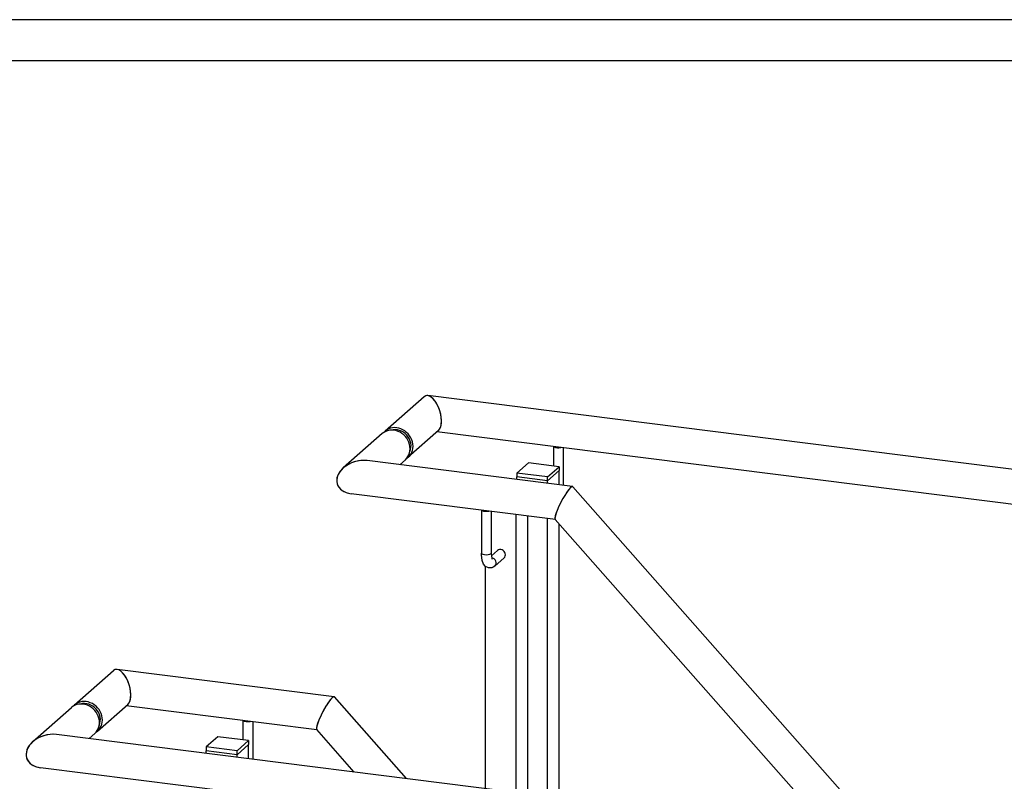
# Model space of a CAD drawing. Header units: millimetres. Extents: x 12217 to 12811, y 3674 to 4094.
# Tile 42 of 47: x 12635 to 12683, y 4052 to 4089. Entities that reach past the tile are written whole.
import ezdxf

# ---------------------------------------------------------------- set-up
doc = ezdxf.new("R2010")
doc.units = ezdxf.units.MM
doc.layers.get('0').update_dxf_attribs({"linetype": 'CONTINUOUS'})

# ---------------------------------------------------------------- blocks, each defined once
blk = doc.blocks.new('DINA2_00002', base_point=(12224.295, 3680.883))
for p, q in [((12806.295, 4088.883), (12222.295, 4088.883)), ((12804.295, 4086.883), (12224.295, 4086.883))]:
    blk.add_line(p, q)
blk = doc.blocks.new('_ZBL0026_00001')
blk.add_blockref('DINA2_00002', (12224.295, 3680.883))
blk = doc.blocks.new('Constructie buis 42.4x2.6_00045', base_point=(12661.717, 4066.169))
for p, q in [((12676.814, 4049.051), (12661.717, 4066.169)), ((12674.27, 4049.371), (12660.855, 4064.582))]:
    blk.add_line(p, q)
blk.add_ellipse((12661.286, 4065.376), major_axis=(-0.423, -0.8), ratio=0.171573, start_param=3.076835, end_param=6.218428)
blk = doc.blocks.new('Constructie buis 42.4x2.6_00044')
blk.add_blockref('Constructie buis 42.4x2.6_00045', (12661.717, 4066.169))
blk = doc.blocks.new('Constructie buis 42.4x2.6_00049', base_point=(12651.711, 4067.437))
for p, q in [((12661.699, 4066.178), (12651.711, 4067.437)), ((12660.862, 4064.574), (12650.939, 4065.825))]:
    blk.add_line(p, q)
for centre, major_axis, ratio, start_param, end_param in [((12651.325, 4066.631), (1.069, 0.329), 0.699056, 0.997414, 4.139006), ((12661.286, 4065.376), (-0.423, -0.8), 0.171573, 3.20635, 6.218428), ((12661.286, 4065.376), (-0.423, -0.8), 0.171573, 3.07683, 3.20635)]:
    blk.add_ellipse(centre, major_axis=major_axis, ratio=ratio, start_param=start_param, end_param=end_param)
blk = doc.blocks.new('Constructie buis 42.4x2.6_00048')
blk.add_blockref('Constructie buis 42.4x2.6_00049', (12651.711, 4067.437))
blk = doc.blocks.new('Koker 40x40x4 EN 10219-2_00054', base_point=(12658.96, 4029.468))
for p, q in [((12658.96, 4051.3), (12658.96, 4064.814)), ((12659.526, 4051.229), (12659.526, 4064.743)), ((12657.463, 4051.489), (12657.463, 4062.292)), ((12657.463, 4047.856), (12657.463, 4049.779)), ((12658.96, 4047.667), (12658.96, 4049.591)), ((12659.526, 4047.596), (12659.526, 4049.519)), ((12658.96, 4045.919), (12658.96, 4045.958)), ((12659.526, 4045.277), (12659.526, 4045.886)), ((12657.463, 4032.633), (12657.463, 4043.436)), ((12658.96, 4032.444), (12658.96, 4043.354)), ((12659.526, 4032.373), (12659.526, 4042.713)), ((12657.463, 4029.657), (12657.463, 4030.923)), ((12658.96, 4029.468), (12658.96, 4030.735)), ((12659.526, 4029.397), (12659.526, 4030.663))]:
    blk.add_line(p, q)
blk = doc.blocks.new('Koker 40x40x4 EN 10219-2_00053')
blk.add_blockref('Koker 40x40x4 EN 10219-2_00054', (12658.96, 4029.468))
blk = doc.blocks.new('Massieve as 12_00056', base_point=(12657.621, 4064.983))
for p, q in [((12657.265, 4065.028), (12657.265, 4062.941)), ((12658.053, 4063.065), (12657.752, 4062.8)), ((12658.37, 4062.705), (12657.918, 4062.306))]:
    blk.add_line(p, q)
for points in [[(12657.745, 4064.967), (12657.745, 4062.941)], [(12657.918, 4062.306), (12657.843, 4062.253), (12657.766, 4062.222), (12657.611, 4062.217), (12657.472, 4062.285), (12657.374, 4062.402), (12657.304, 4062.582), (12657.266, 4062.861), (12657.265, 4062.941)], [(12657.745, 4062.941), (12657.775, 4062.679), (12657.789, 4062.642)]]:
    blk.add_lwpolyline(points)
for centre, major_axis, ratio, start_param, end_param in [((12657.505, 4065.052), (0.24, 0), 0.333333, 3.481844, 5.2202), ((12657.505, 4062.941), (0.24, 0), 0.333333, 3.141593, 6.283185), ((12658.212, 4062.885), (0.159, -0.18), 0.881917, 6.283185, 9.424778), ((12657.759, 4062.486), (0.159, -0.18), 0.881917, 6.283178, 8.608744)]:
    blk.add_ellipse(centre, major_axis=major_axis, ratio=ratio, start_param=start_param, end_param=end_param)
blk = doc.blocks.new('Massieve as 12_00055')
blk.add_blockref('Massieve as 12_00056', (12657.621, 4064.983))
blk = doc.blocks.new('Massieve as 12_00058', base_point=(12657.745, 4044.733))
for p, q in [((12657.265, 4045.277), (12657.265, 4044.084)), ((12658.053, 4044.209), (12657.752, 4043.944)), ((12658.37, 4043.849), (12657.918, 4043.45))]:
    blk.add_line(p, q)
for points in [[(12657.745, 4044.733), (12657.745, 4044.084)], [(12657.918, 4043.45), (12657.843, 4043.397), (12657.766, 4043.366), (12657.611, 4043.361), (12657.472, 4043.428), (12657.374, 4043.546), (12657.304, 4043.726), (12657.266, 4044.005), (12657.265, 4044.084)], [(12657.745, 4044.084), (12657.775, 4043.823), (12657.789, 4043.786)]]:
    blk.add_lwpolyline(points)
for centre, major_axis, ratio, start_param, end_param in [((12657.505, 4044.084), (0.24, 0), 0.333333, 3.141593, 6.283185), ((12657.759, 4043.63), (0.159, -0.18), 0.881917, 6.283178, 8.608744), ((12658.212, 4044.029), (0.159, -0.18), 0.881917, 2.567614, 3.141593), ((12658.212, 4044.029), (0.159, -0.18), 0.881917, 6.283185, 6.857164)]:
    blk.add_ellipse(centre, major_axis=major_axis, ratio=ratio, start_param=start_param, end_param=end_param)
blk = doc.blocks.new('Massieve as 12_00057')
blk.add_blockref('Massieve as 12_00058', (12657.745, 4044.733))
blk = doc.blocks.new('Baluster_00052')
for name in ['Massieve as 12_00055', 'Koker 40x40x4 EN 10219-2_00053', 'Massieve as 12_00057']:
    blk.add_blockref(name, (0, 0))
blk = doc.blocks.new('Constructie buis 42.4x2.6_00091', base_point=(12650.552, 4067.08))
for p, q in [((12652.447, 4068.751), (12650.552, 4067.08)), ((12653.569, 4067.479), (12653.295, 4067.237))]:
    blk.add_line(p, q)
for centre, major_axis, ratio, start_param, end_param in [((12653.008, 4068.115), (0.561, -0.636), 0.881917, 0, 3.141593), ((12651.325, 4066.631), (1.069, 0.329), 0.699056, 0.997399, 2.144179), ((12651.325, 4066.631), (1.069, 0.329), 0.699056, 2.144179, 4.139006)]:
    blk.add_ellipse(centre, major_axis=major_axis, ratio=ratio, start_param=start_param, end_param=end_param)
blk = doc.blocks.new('Constructie buis 42.4x2.6_00090')
blk.add_blockref('Constructie buis 42.4x2.6_00091', (12650.552, 4067.08))
blk = doc.blocks.new('Hekwerk trap_00043')
for name in ['Constructie buis 42.4x2.6_00090', 'Constructie buis 42.4x2.6_00048', 'Constructie buis 42.4x2.6_00044', 'Baluster_00052']:
    blk.add_blockref(name, (0, 0))
blk = doc.blocks.new('Trapboom_00034')
blk.add_blockref('Hekwerk trap_00043', (0, 0))
blk = doc.blocks.new('Constructie buis 42.4x2.6_00105', base_point=(12650.121, 4055.942))
for p, q in [((12653.621, 4051.973), (12650.121, 4055.942)), ((12651.077, 4052.293), (12649.258, 4054.355))]:
    blk.add_line(p, q)
blk.add_ellipse((12649.689, 4055.148), major_axis=(-0.423, -0.8), ratio=0.171573, start_param=3.076835, end_param=6.218428)
blk = doc.blocks.new('Constructie buis 42.4x2.6_00104')
blk.add_blockref('Constructie buis 42.4x2.6_00105', (12650.121, 4055.942))
blk = doc.blocks.new('Constructie buis 42.4x2.6_00109', base_point=(12639.554, 4057.28))
for p, q in [((12650.103, 4055.951), (12639.554, 4057.28)), ((12649.265, 4054.347), (12640.002, 4055.514))]:
    blk.add_line(p, q)
for centre, major_axis, ratio, start_param, end_param in [((12639.728, 4056.403), (0.268, -0.869), 0.476834, 2.929577, 3.353608), ((12639.728, 4056.403), (0.268, -0.869), 0.476834, 0.211987, 2.929577), ((12649.689, 4055.148), (-0.423, -0.8), 0.171573, 3.20635, 6.218435), ((12649.689, 4055.148), (-0.423, -0.8), 0.171573, 3.076835, 3.20635)]:
    blk.add_ellipse(centre, major_axis=major_axis, ratio=ratio, start_param=start_param, end_param=end_param)
blk = doc.blocks.new('Constructie buis 42.4x2.6_00108')
blk.add_blockref('Constructie buis 42.4x2.6_00109', (12639.554, 4057.28))
blk = doc.blocks.new('Koker 40x40x4 EN 10219-2_00114', base_point=(12643.887, 4053.199))
for p, q in [((12645.949, 4053.632), (12645.384, 4053.133)), ((12645.949, 4052.939), (12645.949, 4053.632)), ((12643.887, 4053.199), (12643.887, 4053.322)), ((12645.384, 4053.133), (12643.887, 4053.322)), ((12645.384, 4053.011), (12645.384, 4053.133)), ((12645.384, 4034.154), (12645.384, 4051.301)), ((12645.949, 4034.083), (12645.949, 4051.23)), ((12645.384, 4017.078), (12645.384, 4032.445)), ((12645.949, 4016.974), (12645.949, 4032.374)), ((12645.949, 4011.017), (12645.949, 4015.737)), ((12643.887, 4010.707), (12643.887, 4015.432)), ((12645.384, 4010.518), (12645.384, 4014.358))]:
    blk.add_line(p, q)
blk.add_lwpolyline([(12643.887, 4010.707), (12645.384, 4010.518), (12645.949, 4011.017)])
blk = doc.blocks.new('Koker 40x40x4 EN 10219-2_00113')
blk.add_blockref('Koker 40x40x4 EN 10219-2_00114', (12643.887, 4053.199))
blk = doc.blocks.new('Massieve as 12_00116', base_point=(12646.025, 4054.755))
for p, q in [((12645.668, 4054.8), (12645.668, 4053.856)), ((12646.148, 4054.74), (12646.148, 4052.914))]:
    blk.add_line(p, q)
blk.add_ellipse((12645.908, 4054.825), major_axis=(0.24, 0), ratio=0.333333, start_param=3.481844, end_param=5.2202)
blk = doc.blocks.new('Massieve as 12_00115')
blk.add_blockref('Massieve as 12_00116', (12646.025, 4054.755))
blk = doc.blocks.new('Strip 40x5_00118', base_point=(12645.384, 4053.322))
for p, q in [((12644.453, 4054.009), (12643.887, 4053.51)), ((12645.949, 4053.821), (12644.453, 4054.009)), ((12645.384, 4053.322), (12643.887, 4053.51)), ((12643.887, 4053.51), (12643.887, 4053.322)), ((12645.384, 4053.322), (12645.949, 4053.821)), ((12645.949, 4053.632), (12645.384, 4053.133)), ((12645.949, 4053.821), (12645.949, 4053.632)), ((12645.384, 4053.133), (12643.887, 4053.322)), ((12645.384, 4053.133), (12645.384, 4053.322))]:
    blk.add_line(p, q)
blk = doc.blocks.new('Strip 40x5_00117')
blk.add_blockref('Strip 40x5_00118', (12645.384, 4053.322))
blk = doc.blocks.new('Massieve as 12_00120', base_point=(12646.025, 4035.899))
blk.add_line((12646.148, 4035.884), (12646.148, 4034.058))
blk.add_ellipse((12645.908, 4035.969), major_axis=(0.24, 0), ratio=0.333333, start_param=4.885015, end_param=5.2202)
blk = doc.blocks.new('Massieve as 12_00119')
blk.add_blockref('Massieve as 12_00120', (12646.025, 4035.899))
blk = doc.blocks.new('Baluster_00112')
for name in ['Massieve as 12_00115', 'Strip 40x5_00117', 'Koker 40x40x4 EN 10219-2_00113', 'Massieve as 12_00119']:
    blk.add_blockref(name, (0, 0))
blk = doc.blocks.new('Constructie buis 42.4x2.6_00153', base_point=(12638.687, 4054.566))
for p, q in [((12637.485, 4055.555), (12639.38, 4057.226)), ((12638.606, 4054.283), (12640.077, 4055.58))]:
    blk.add_line(p, q)
for centre, major_axis, ratio, start_param, end_param in [((12639.728, 4056.403), (0.268, -0.869), 0.476834, 0.212016, 3.353608), ((12638.046, 4054.919), (0.561, -0.636), 0.881917, 0, 3.141593), ((12638.046, 4054.919), (0.561, -0.636), 0.881917, 3.141593, 3.267996), ((12638.046, 4054.919), (0.492, -0.558), 0.881917, 0.386257, 2.755336), ((12638.046, 4054.919), (0.561, -0.636), 0.881917, 6.156782, 6.283185)]:
    blk.add_ellipse(centre, major_axis=major_axis, ratio=ratio, start_param=start_param, end_param=end_param)
blk = doc.blocks.new('Constructie buis 42.4x2.6_00152')
blk.add_blockref('Constructie buis 42.4x2.6_00153', (12638.687, 4054.566))
blk = doc.blocks.new('Hekwerk trap_00103')
for name in ['Constructie buis 42.4x2.6_00152', 'Constructie buis 42.4x2.6_00108', 'Constructie buis 42.4x2.6_00104', 'Baluster_00112']:
    blk.add_blockref(name, (0, 0))
blk = doc.blocks.new('Trapboom_00094')
blk.add_blockref('Hekwerk trap_00103', (0, 0))
blk = doc.blocks.new('Constructie buis 42.4x2.6_00158', base_point=(12767.103, 4056.284))
for p, q in [((12767.038, 4056.442), (12654.658, 4070.6)), ((12766.826, 4054.759), (12655.106, 4068.834))]:
    blk.add_line(p, q)
for start_param, end_param in [(2.929577, 3.353608), (0.212016, 2.929577)]:
    blk.add_ellipse((12654.832, 4069.724), major_axis=(0.268, -0.869), ratio=0.476834, start_param=start_param, end_param=end_param)
blk = doc.blocks.new('Constructie buis 42.4x2.6_00157')
blk.add_blockref('Constructie buis 42.4x2.6_00158', (12767.103, 4056.284))
blk = doc.blocks.new('Constructie buis 42.4x2.6_00160', base_point=(12653.791, 4067.886))
for p, q in [((12654.483, 4070.547), (12652.588, 4068.875)), ((12655.181, 4068.901), (12653.71, 4067.603))]:
    blk.add_line(p, q)
for centre, major_axis, ratio, start_param, end_param in [((12654.832, 4069.724), (0.268, -0.869), 0.476834, 0.212016, 3.353608), ((12653.149, 4068.239), (0.561, -0.636), 0.881917, 3.141593, 3.267996), ((12653.149, 4068.239), (0.561, -0.636), 0.881917, 0, 3.141593), ((12653.149, 4068.239), (0.492, -0.558), 0.881917, 0.386257, 2.755336), ((12653.149, 4068.239), (0.561, -0.636), 0.881917, 6.156782, 6.283185)]:
    blk.add_ellipse(centre, major_axis=major_axis, ratio=ratio, start_param=start_param, end_param=end_param)
blk = doc.blocks.new('Constructie buis 42.4x2.6_00159')
blk.add_blockref('Constructie buis 42.4x2.6_00160', (12653.791, 4067.886))
blk = doc.blocks.new('Koker 40x40x4 EN 10219-2_00167', base_point=(12658.985, 4066.52))
for p, q in [((12661.047, 4066.953), (12660.481, 4066.454)), ((12661.047, 4066.26), (12661.047, 4066.953)), ((12658.985, 4066.52), (12658.985, 4066.643)), ((12660.481, 4066.454), (12658.985, 4066.643)), ((12660.481, 4066.332), (12660.481, 4066.454)), ((12660.481, 4051.108), (12660.481, 4064.622)), ((12661.047, 4051.037), (12661.047, 4064.364)), ((12660.481, 4047.475), (12660.481, 4049.399)), ((12661.047, 4047.404), (12661.047, 4049.328)), ((12660.481, 4044.193), (12660.481, 4045.766)), ((12661.047, 4043.552), (12661.047, 4045.508)), ((12660.481, 4032.252), (12660.481, 4041.629)), ((12661.047, 4032.181), (12661.047, 4040.988))]:
    blk.add_line(p, q)
blk = doc.blocks.new('Koker 40x40x4 EN 10219-2_00166')
blk.add_blockref('Koker 40x40x4 EN 10219-2_00167', (12658.985, 4066.52))
blk = doc.blocks.new('Massieve as 12_00169', base_point=(12661.123, 4068.076))
for p, q in [((12660.766, 4068.121), (12660.766, 4067.177)), ((12661.246, 4068.061), (12661.246, 4066.235))]:
    blk.add_line(p, q)
blk.add_ellipse((12661.006, 4068.146), major_axis=(0.24, 0), ratio=0.333333, start_param=3.481844, end_param=5.2202)
blk = doc.blocks.new('Massieve as 12_00168')
blk.add_blockref('Massieve as 12_00169', (12661.123, 4068.076))
blk = doc.blocks.new('Strip 40x5_00171', base_point=(12660.481, 4066.643))
for p, q in [((12659.551, 4067.33), (12658.985, 4066.832)), ((12661.047, 4067.142), (12659.551, 4067.33)), ((12660.481, 4066.643), (12658.985, 4066.832)), ((12658.985, 4066.832), (12658.985, 4066.643)), ((12660.481, 4066.643), (12661.047, 4067.142)), ((12661.047, 4066.953), (12660.481, 4066.454)), ((12661.047, 4067.142), (12661.047, 4066.953)), ((12660.481, 4066.454), (12658.985, 4066.643)), ((12660.481, 4066.454), (12660.481, 4066.643))]:
    blk.add_line(p, q)
blk = doc.blocks.new('Strip 40x5_00170')
blk.add_blockref('Strip 40x5_00171', (12660.481, 4066.643))
blk = doc.blocks.new('Massieve as 12_00173', base_point=(12661.123, 4049.22))
blk.add_line((12661.246, 4049.205), (12661.246, 4047.379))
blk.add_ellipse((12661.006, 4049.29), major_axis=(0.24, 0), ratio=0.333333, start_param=4.885015, end_param=5.2202)
blk = doc.blocks.new('Massieve as 12_00172')
blk.add_blockref('Massieve as 12_00173', (12661.123, 4049.22))
blk = doc.blocks.new('Strip 100x10_00175', base_point=(12661.111, 4032.397))
blk.add_line((12661.111, 4032.397), (12663.999, 4032.033))
blk.add_lwpolyline([(12663.777, 4031.837), (12663.999, 4032.033), (12663.999, 4031.809)])
blk = doc.blocks.new('Strip 100x10_00174')
blk.add_blockref('Strip 100x10_00175', (12661.111, 4032.397))
blk = doc.blocks.new('Baluster_00165')
for name in ['Massieve as 12_00168', 'Strip 40x5_00170', 'Koker 40x40x4 EN 10219-2_00166', 'Massieve as 12_00172', 'Strip 100x10_00174']:
    blk.add_blockref(name, (0, 0))
blk = doc.blocks.new('Hekwerk verdieping_00156')
for name in ['Constructie buis 42.4x2.6_00159', 'Constructie buis 42.4x2.6_00157', 'Baluster_00165']:
    blk.add_blockref(name, (0, 0))
blk = doc.blocks.new('Constructie buis 42.4x2.6_00200', base_point=(12748.492, 4039.871))
for p, q in [((12748.427, 4040.028), (12636.608, 4054.116)), ((12748.215, 4038.346), (12635.835, 4052.504))]:
    blk.add_line(p, q)
blk.add_ellipse((12636.221, 4053.31), major_axis=(1.069, 0.329), ratio=0.699056, start_param=0.997414, end_param=4.139006)
blk = doc.blocks.new('Constructie buis 42.4x2.6_00199')
blk.add_blockref('Constructie buis 42.4x2.6_00200', (12748.492, 4039.871))
blk = doc.blocks.new('Constructie buis 42.4x2.6_00202', base_point=(12638.465, 4054.158))
for p, q in [((12635.448, 4053.759), (12637.343, 4055.43)), ((12638.191, 4053.917), (12638.465, 4054.158))]:
    blk.add_line(p, q)
for centre, major_axis, ratio, start_param, end_param in [((12637.904, 4054.794), (0.561, -0.636), 0.881917, 0, 3.141593), ((12636.221, 4053.31), (1.069, 0.329), 0.699056, 0.997414, 2.144179), ((12636.221, 4053.31), (1.069, 0.329), 0.699056, 2.144179, 4.139006)]:
    blk.add_ellipse(centre, major_axis=major_axis, ratio=ratio, start_param=start_param, end_param=end_param)
blk = doc.blocks.new('Constructie buis 42.4x2.6_00201')
blk.add_blockref('Constructie buis 42.4x2.6_00202', (12638.465, 4054.158))
blk = doc.blocks.new('Hekwerk verdieping_00198')
for name in ['Constructie buis 42.4x2.6_00201', 'Constructie buis 42.4x2.6_00199']:
    blk.add_blockref(name, (0, 0))
blk = doc.blocks.new('Smits Agro_00033')
for name in ['Hekwerk verdieping_00156', 'Trapboom_00034', 'Trapboom_00094', 'Hekwerk verdieping_00198']:
    blk.add_blockref(name, (0, 0))
blk = doc.blocks.new('Nijverdal_00032')
blk.add_blockref('Smits Agro_00033', (0, 0))
blk = doc.blocks.new('_A3D0070_00031')
blk.add_blockref('Nijverdal_00032', (0, 0))
blk = doc.blocks.new('_ANS0070_00030')
blk.add_blockref('_A3D0070_00031', (0, 0))

msp = doc.modelspace()

# ---------------------------------------------------------------- block references
for name in ['_ZBL0026_00001', '_ANS0070_00030']:
    msp.add_blockref(name, (0, 0))

doc.saveas('drawing.dxf')
